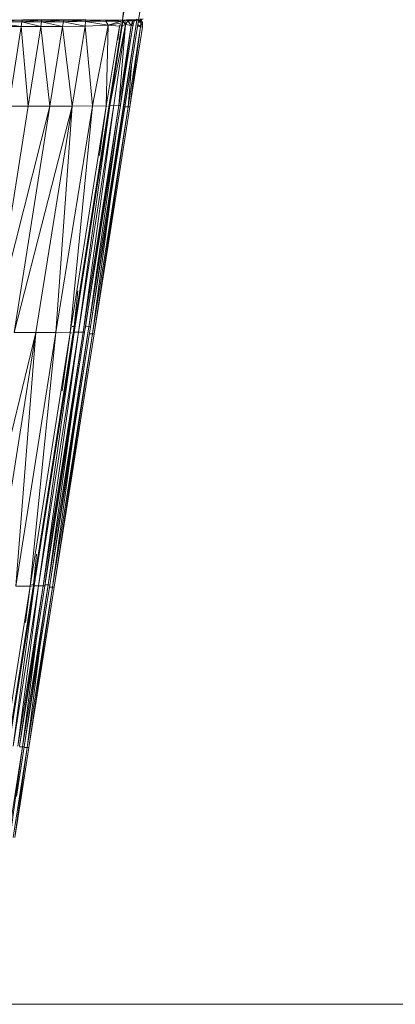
# Model space of a CAD drawing. Extents: x 180 to 9540, y 54 to 2910.
# Tile 48 of 82: x 7179 to 7219, y 810 to 913. Entities that reach past the tile are written whole.
import ezdxf
from ezdxf.xclip import XClip

# ---------------------------------------------------------------- set-up
doc = ezdxf.new("R2010")
doc.units = 0
doc.header["$MEASUREMENT"] = 0
doc.header["$XCLIPFRAME"] = 0
doc.layers.add('460-K Stropy', color=7, linetype='Continuous')
doc.layers.add('820-G Rysunki Obrazki', color=7, linetype='Continuous')

# ---------------------------------------------------------------- blocks, each defined once
blk = doc.blocks.new('Rysunek_2_2', base_point=(4248.05, 809.8))
at = {"color": 150, "linetype": 'Continuous', "lineweight": 13, "ltscale": 0.5}
for p, q in [((7195.28, 944.73), (7190.23, 912.73)), ((7196.79, 944.73), (7191.91, 912.72)), ((7190.57, 915.92), (7190.23, 912.73)), ((7179.69, 912.57), (7175.98, 912.57)), ((7175.98, 912.57), (7179.61, 912.07)), ((7175.99, 912.57), (7179.72, 912.73)), ((7176.01, 912.73), (7179.72, 912.73)), ((7179.69, 912.57), (7179.61, 912.07)), ((7179.69, 912.57), (7179.72, 912.73)), ((7179.69, 912.57), (7181.78, 912.73)), ((7181.67, 912.07), (7179.69, 912.57)), ((7181.75, 912.57), (7179.69, 912.57)), ((7179.71, 912.73), (7179.72, 912.78)), ((7179.72, 912.73), (7181.78, 912.73)), ((7179.8, 912.78), (7181.78, 912.77)), ((7181.67, 912.07), (7181.75, 912.57)), ((7181.75, 912.57), (7181.78, 912.73)), ((7181.75, 912.57), (7184.07, 912.73)), ((7184.03, 912.57), (7181.75, 912.57)), ((7181.75, 912.57), (7183.95, 912.08)), ((7181.78, 912.73), (7181.78, 912.77)), ((7184.1, 912.76), (7181.78, 912.77)), ((7181.78, 912.73), (7184.07, 912.73)), ((7181.78, 912.73), (7181.78, 912.73)), ((7184.03, 912.57), (7183.95, 912.08)), ((7184.03, 912.57), (7186.37, 912.74)), ((7184.03, 912.57), (7184.07, 912.73)), ((7186.34, 912.59), (7184.03, 912.57)), ((7186.33, 912.11), (7184.03, 912.57)), ((7184.07, 912.73), (7186.37, 912.74)), ((7184.09, 912.73), (7184.1, 912.76)), ((7184.1, 912.78), (7184.1, 912.76)), ((7186.43, 912.75), (7184.1, 912.76)), ((7190.23, 912.73), (7185.17, 880.69)), ((7186.34, 912.59), (7186.33, 912.11)), ((7186.37, 912.74), (7186.34, 912.59)), ((7186.34, 912.59), (7188.45, 912.74)), ((7188.48, 912.61), (7186.34, 912.59)), ((7186.34, 912.59), (7188.71, 912.21)), ((7186.37, 912.74), (7188.45, 912.74)), ((7186.43, 912.75), (7186.43, 912.78)), ((7186.43, 912.75), (7186.43, 912.74)), ((7188.15, 912.74), (7186.43, 912.75)), ((7191.74, 912.72), (7186.69, 880.67)), ((7186.86, 880.67), (7191.74, 912.72)), ((7188.45, 912.74), (7189.49, 912.74)), ((7188.48, 912.61), (7188.45, 912.74)), ((7188.48, 912.61), (7189.63, 912.71)), ((7189.54, 912.68), (7188.48, 912.61)), ((7188.48, 912.61), (7188.71, 912.21)), ((7189.96, 912.6), (7188.48, 912.61)), ((7188.56, 912.78), (7188.55, 912.74)), ((7188.71, 912.21), (7189.96, 912.6)), ((7190.01, 912.42), (7188.71, 912.21)), ((7189.12, 895), (7191.91, 912.72)), ((7190.23, 912.73), (7189.52, 912.73)), ((7189.54, 912.68), (7189.83, 912.69)), ((7189.96, 912.6), (7189.54, 912.68)), ((7189.63, 912.71), (7189.74, 912.71)), ((7189.96, 912.6), (7190.05, 912.62)), ((7189.96, 912.6), (7190.07, 912.52)), ((7190.01, 910.99), (7190.23, 912.73)), ((7190.05, 912.62), (7190.04, 912.59)), ((7190.27, 912.64), (7190.19, 912.15)), ((7190.23, 912.73), (7190.45, 912.73)), ((7190.27, 912.64), (7190.24, 912.54)), ((7190.48, 912.72), (7190.27, 912.64)), ((7190.27, 912.64), (7190.29, 912.67)), ((7190.27, 912.64), (7190.55, 912.27)), ((7190.29, 912.67), (7190.37, 912.69)), ((7190.48, 912.72), (7191.01, 912.77)), ((7190.48, 912.72), (7190.5, 912.74)), ((7190.77, 912.66), (7190.48, 912.72)), ((7190.48, 912.72), (7190.55, 912.27)), ((7190.77, 912.66), (7190.55, 912.27)), ((7190.64, 912.76), (7191.01, 912.77)), ((7190.77, 912.66), (7191.01, 912.77)), ((7190.77, 912.66), (7191.5, 912.77)), ((7191.12, 912.18), (7190.77, 912.66)), ((7191.28, 912.64), (7190.77, 912.66)), ((7191.01, 912.77), (7191.5, 912.77)), ((7191.28, 912.64), (7191.12, 912.18)), ((7191.25, 912.78), (7191.24, 912.77)), ((7191.24, 912.78), (7191.24, 912.77)), ((7191.5, 912.77), (7191.28, 912.64)), ((7191.28, 912.64), (7191.66, 912.77)), ((7191.45, 912.63), (7191.28, 912.64)), ((7191.28, 912.64), (7191.31, 912.15)), ((7191.45, 912.63), (7191.37, 912.36)), ((7191.45, 912.63), (7191.57, 912.71)), ((7191.45, 912.63), (7191.45, 912.63)), ((7191.45, 912.63), (7191.45, 912.63)), ((7191.45, 912.63), (7191.45, 912.63)), ((7191.45, 912.63), (7191.45, 912.63)), ((7191.45, 912.63), (7191.45, 912.63)), ((7191.5, 912.77), (7191.66, 912.77)), ((7191.58, 912.72), (7191.74, 912.72)), ((7191.6, 912.73), (7191.74, 912.73)), ((7191.74, 912.73), (7191.61, 912.74)), ((7191.74, 912.73), (7191.63, 912.75)), ((7191.91, 912.73), (7191.64, 912.76)), ((7191.66, 912.77), (7191.66, 912.77)), ((7191.66, 912.77), (7191.66, 912.77)), ((7191.66, 912.77), (7191.66, 912.77)), ((7191.8, 912.75), (7191.66, 912.77)), ((7191.66, 912.77), (7191.66, 912.77)), ((7191.74, 912.73), (7191.75, 912.78)), ((7191.74, 912.73), (7191.91, 912.73)), ((7191.74, 912.72), (7191.74, 912.73)), ((7191.74, 912.72), (7191.91, 912.72)), ((7192.14, 912.51), (7191.88, 912.52)), ((7192.14, 912.51), (7191.89, 912.58)), ((7191.91, 912.74), (7191.99, 912.74)), ((7191.91, 912.73), (7192.05, 912.71)), ((7191.99, 912.69), (7191.91, 912.7)), ((7191.91, 912.7), (7192.15, 912.69)), ((7191.91, 912.7), (7191.99, 912.69)), ((7191.91, 912.69), (7191.99, 912.69)), ((7191.99, 912.74), (7191.92, 912.78)), ((7191.92, 912.75), (7191.99, 912.74)), ((7191.99, 912.74), (7192.19, 912.86)), ((7191.99, 912.74), (7192.16, 912.74)), ((7191.99, 912.69), (7192.15, 912.69)), ((7192.31, 912.5), (7191.99, 912.69)), ((7192.14, 912.51), (7191.99, 912.69)), ((7192.16, 912.74), (7192.03, 912.76)), ((7192.14, 912.51), (7192.1, 912.02)), ((7192.3, 911.99), (7192.14, 912.51)), ((7192.31, 912.5), (7192.14, 912.51)), ((7192.15, 912.69), (7192.15, 912.69)), ((7192.16, 912.74), (7192.19, 912.86)), ((7192.16, 912.74), (7192.16, 912.74)), ((7192.16, 912.74), (7192.16, 912.74)), ((7192.16, 912.74), (7192.16, 912.74)), ((7192.16, 912.74), (7192.16, 912.74)), ((7192.16, 912.74), (7192.16, 912.74)), ((7192.16, 912.69), (7192.16, 912.69)), ((7192.16, 912.69), (7192.16, 912.69)), ((7192.24, 912.58), (7192.16, 912.69)), ((7192.16, 912.69), (7192.16, 912.69)), ((7192.16, 912.69), (7192.16, 912.69)), ((7192.31, 912.5), (7192.31, 912.5)), ((7192.31, 912.5), (7192.31, 912.5)), ((7192.31, 912.22), (7192.32, 912.5)), ((7192.32, 912.5), (7192.32, 912.5)), ((7192.32, 912.5), (7192.32, 912.5)), ((7192.32, 912.5), (7192.32, 912.5)), ((7175.91, 912.07), (7179.61, 912.07)), ((7178.31, 903.74), (7179.61, 912.07)), ((7179.61, 912.07), (7180.35, 903.74)), ((7179.61, 912.07), (7181.67, 912.07)), ((7181.67, 912.07), (7180.35, 903.74)), ((7181.67, 912.07), (7183.95, 912.08)), ((7182.63, 903.74), (7181.67, 912.07)), ((7183.95, 912.08), (7182.63, 903.74)), ((7186.33, 912.11), (7183.95, 912.08)), ((7184.94, 903.75), (7183.95, 912.08)), ((7186.33, 912.11), (7184.94, 903.75)), ((7186.33, 912.11), (7188.71, 912.21)), ((7186.33, 912.11), (7187.09, 903.78)), ((7187.09, 903.78), (7188.71, 912.21)), ((7188.51, 903.75), (7188.71, 912.21)), ((7188.51, 903.75), (7189.9, 912.1)), ((7188.71, 912.21), (7189.9, 912.1)), ((7188.9, 903.79), (7190.55, 912.27)), ((7190.19, 912.15), (7188.9, 903.79)), ((7190.55, 912.27), (7189.31, 903.83)), ((7189.75, 910.67), (7189.9, 912.1)), ((7189.83, 903.81), (7190.55, 912.27)), ((7191.12, 912.18), (7189.83, 903.81)), ((7189.9, 912.1), (7190.03, 912.27)), ((7189.97, 912.1), (7189.9, 912.1)), ((7191.12, 912.18), (7190.01, 903.9)), ((7190.21, 912.36), (7190.19, 912.15)), ((7190.19, 912.15), (7190.55, 912.27)), ((7191.12, 912.18), (7190.55, 912.27)), ((7191.31, 912.15), (7190.58, 907.53)), ((7192.1, 912.02), (7190.8, 903.65)), ((7192.1, 912.02), (7190.98, 903.65)), ((7191.12, 912.18), (7191.31, 912.15)), ((7191.31, 912.15), (7191.31, 912.15)), ((7191.31, 912.15), (7191.31, 912.15)), ((7191.31, 912.15), (7191.31, 912.15)), ((7191.31, 912.15), (7191.31, 912.15)), ((7192.3, 911.99), (7191.57, 907.38)), ((7191.81, 912.07), (7192.1, 912.02)), ((7192.1, 912.02), (7191.84, 912.29)), ((7192.1, 912.02), (7192.3, 911.99)), ((7192.3, 911.99), (7192.3, 911.99)), ((7192.3, 911.99), (7192.3, 911.99)), ((7191.16, 907.92), (7190.8, 903.65)), ((7180.35, 903.74), (7176.61, 880.06)), ((7176.61, 880.06), (7182.63, 903.74)), ((7178.31, 903.74), (7180.35, 903.74)), ((7184.94, 903.75), (7178.88, 880.06)), ((7182.63, 903.74), (7178.88, 880.06)), ((7180.35, 903.74), (7182.63, 903.74)), ((7184.94, 903.75), (7181.16, 880.05)), ((7184.94, 903.75), (7182.63, 903.74)), ((7187.09, 903.78), (7183.24, 880.05)), ((7184.94, 903.75), (7183.24, 880.05)), ((7184.74, 880.04), (7187.09, 903.78)), ((7184.74, 880.04), (7188.51, 903.75)), ((7187.09, 903.78), (7184.94, 903.75)), ((7188.9, 903.79), (7185.16, 880.08)), ((7189.31, 903.83), (7185.6, 880.09)), ((7188.9, 903.79), (7185.6, 880.09)), ((7186.1, 880.09), (7189.31, 903.83)), ((7189.83, 903.81), (7186.1, 880.09)), ((7189.83, 903.81), (7186.31, 880.4)), ((7190.8, 903.65), (7187.07, 879.93)), ((7188.51, 903.75), (7187.09, 903.78)), ((7187.24, 879.93), (7190.8, 903.65)), ((7187.81, 898.57), (7188.51, 903.75)), ((7190, 903.8), (7187.93, 890.69)), ((7188.51, 903.75), (7188.62, 903.75)), ((7189.31, 903.83), (7188.9, 903.79)), ((7188.92, 890.53), (7190.98, 903.65)), ((7189.83, 903.81), (7189.31, 903.83)), ((7190, 903.8), (7189.83, 903.81)), ((7190.8, 903.65), (7190.48, 903.67)), ((7190.98, 903.65), (7190.8, 903.65)), ((7186.69, 880.67), (7189.73, 902.08)), ((7187.07, 879.93), (7189, 894.28)), ((7185.17, 880.69), (7185.56, 884.43)), ((7185.17, 880.69), (7180.9, 853.67)), ((7186.69, 880.67), (7182.43, 853.66)), ((7186.69, 880.67), (7182.6, 853.65)), ((7186.86, 880.67), (7184.5, 865.73)), ((7185.17, 880.69), (7184.89, 878.35)), ((7185.17, 880.69), (7184.97, 880.69)), ((7185.26, 880.69), (7185.17, 880.69)), ((7186.69, 880.67), (7186.35, 880.68)), ((7186.86, 880.67), (7186.69, 880.67)), ((7174.68, 853.57), (7181.16, 880.05)), ((7181.16, 880.05), (7176.96, 853.56)), ((7181.16, 880.05), (7178.88, 880.06)), ((7183.24, 880.05), (7179.05, 853.54)), ((7181.16, 880.05), (7179.05, 853.54)), ((7180.55, 853.53), (7183.24, 880.05)), ((7180.55, 853.53), (7184.74, 880.04)), ((7185.16, 880.08), (7180.98, 853.56)), ((7181.16, 880.05), (7183.24, 880.05)), ((7185.6, 880.09), (7181.42, 853.57)), ((7185.16, 880.08), (7181.42, 853.57)), ((7186.1, 880.09), (7181.92, 853.57)), ((7181.92, 853.57), (7185.6, 880.09)), ((7186.1, 880.09), (7182.14, 853.94)), ((7187.07, 879.93), (7182.89, 853.41)), ((7187.07, 879.93), (7183.06, 853.41)), ((7184.74, 880.04), (7183.24, 880.05)), ((7183.91, 873.95), (7184.74, 880.04)), ((7186.26, 880.09), (7183.95, 865.42)), ((7184.87, 880.04), (7184.74, 880.04)), ((7187.25, 879.93), (7184.94, 865.27)), ((7185.16, 880.08), (7185.6, 880.09)), ((7186.1, 880.09), (7185.6, 880.09)), ((7186.1, 880.09), (7186.26, 880.09)), ((7186.74, 879.93), (7187.07, 879.93)), ((7187.07, 879.93), (7187.24, 879.93)), ((7184.91, 871.48), (7182.43, 853.66)), ((7185.24, 870.43), (7182.89, 853.41)), ((7181.21, 856.87), (7180.9, 853.67)), ((7177.91, 836.77), (7180.55, 853.53)), ((7180.9, 853.67), (7178.23, 836.75)), ((7180.98, 853.56), (7178.33, 836.81)), ((7178.77, 836.81), (7181.42, 853.57)), ((7180.98, 853.56), (7178.77, 836.81)), ((7180.55, 853.53), (7179.05, 853.54)), ((7179.28, 836.8), (7181.42, 853.57)), ((7179.28, 836.8), (7181.92, 853.57)), ((7181.92, 853.57), (7179.48, 837.04)), ((7179.76, 836.73), (7182.43, 853.66)), ((7179.93, 836.73), (7182.43, 853.66)), ((7180.08, 849.72), (7180.55, 853.53)), ((7180.25, 836.65), (7182.89, 853.41)), ((7180.42, 836.65), (7182.89, 853.41)), ((7180.55, 853.53), (7180.68, 853.52)), ((7182.08, 853.57), (7180.62, 844.3)), ((7180.9, 853.67), (7180.7, 853.67)), ((7180.76, 852.16), (7180.9, 853.67)), ((7180.9, 853.67), (7180.99, 853.67)), ((7180.98, 853.56), (7181.42, 853.57)), ((7181.13, 844.29), (7182.6, 853.65)), ((7181.42, 853.57), (7181.92, 853.57)), ((7181.61, 844.14), (7183.07, 853.41)), ((7181.92, 853.57), (7182.08, 853.57)), ((7182.1, 853.66), (7182.43, 853.66)), ((7182.43, 853.66), (7182.6, 853.65)), ((7182.56, 853.42), (7182.89, 853.41)), ((7182.89, 853.41), (7183.06, 853.41)), ((7179.76, 836.73), (7181.17, 847.79)), ((7180.25, 836.65), (7181.61, 847.36)), ((7178.28, 827.31), (7179.76, 836.73)), ((7179.76, 836.73), (7178.45, 827.31)), ((7178.76, 827.23), (7180.25, 836.65)), ((7180.25, 836.65), (7178.94, 827.23)), ((7179.93, 836.73), (7179.11, 831.52)), ((7179.43, 836.73), (7179.76, 836.73)), ((7180.43, 836.65), (7179.61, 831.44)), ((7179.76, 836.73), (7179.93, 836.73)), ((7180.25, 836.65), (7179.92, 836.66)), ((7180.42, 836.65), (7180.25, 836.65)), ((7180.42, 836.65), (7180.42, 836.65))]:
    blk.add_line(p, q, dxfattribs=at)
at = {"color": 150, "linetype": 'Continuous', "lineweight": 13, "ltscale": 0.5, "flags": 128}
for points in [[(7179.11, 831.52), (7179.93, 836.73), (7181.13, 844.29), (7182.6, 853.65), (7184.5, 865.73), (7186.86, 880.67), (7189.12, 895), (7191.91, 912.72), (7194.17, 927.03)], [(7179.44, 836.8), (7180.62, 844.3), (7182.08, 853.57), (7183.95, 865.42), (7186.26, 880.09), (7187.93, 890.69), (7190, 903.8), (7190.58, 907.53), (7191.31, 912.15), (7191.37, 912.36), (7191.45, 912.63)], [(7178.94, 827.23), (7179.61, 831.44), (7180.43, 836.65), (7181.61, 844.14), (7183.07, 853.41), (7184.94, 865.27), (7187.25, 879.93), (7188.92, 890.53), (7190.98, 903.65), (7191.57, 907.38), (7192.3, 911.99), (7192.31, 912.22), (7192.32, 912.5)], [(7191.45, 912.63), (7191.57, 912.71), (7191.66, 912.77)], [(7191.66, 912.77), (7191.8, 912.75), (7191.91, 912.73), (7192.05, 912.71), (7192.16, 912.69)], [(7191.67, 912.82), (7191.78, 912.8), (7191.92, 912.78), (7192.03, 912.76), (7192.16, 912.74)], [(7192.16, 912.74), (7192.26, 912.8), (7192.37, 912.87)], [(7192.16, 912.69), (7192.24, 912.58), (7192.32, 912.5)]]:
    blk.add_lwpolyline(points, dxfattribs=at)
at = {"color": 150, "linetype": 'Continuous', "lineweight": 13, "ltscale": 0.5}
for p in [(7191.66, 912.77), (7192.16, 912.74), (7192.16, 912.74), (7192.16, 912.69), (7191.31, 912.15)]:
    blk.add_point(p, dxfattribs=at)
at = {"layer": '460-K Stropy', "color": 7, "linetype": 'Continuous', "lineweight": 13, "ltscale": 0.5}
blk.add_line((8445.55, 809.8), (5760.55, 809.8), dxfattribs=at)

msp = doc.modelspace()

# ---------------------------------------------------------------- block references
at = {"layer": '820-G Rysunki Obrazki', "color": 7, "linetype": 'Continuous', "lineweight": 13, "ltscale": 0.1}
ref = msp.add_blockref('Rysunek_2_2', (4248.05, 809.8), dxfattribs=at)
XClip(ref).set_block_clipping_path([(4133.6196216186, 305.1003815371), (8557.1514411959, 2650.020916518)])

doc.saveas('drawing.dxf')
